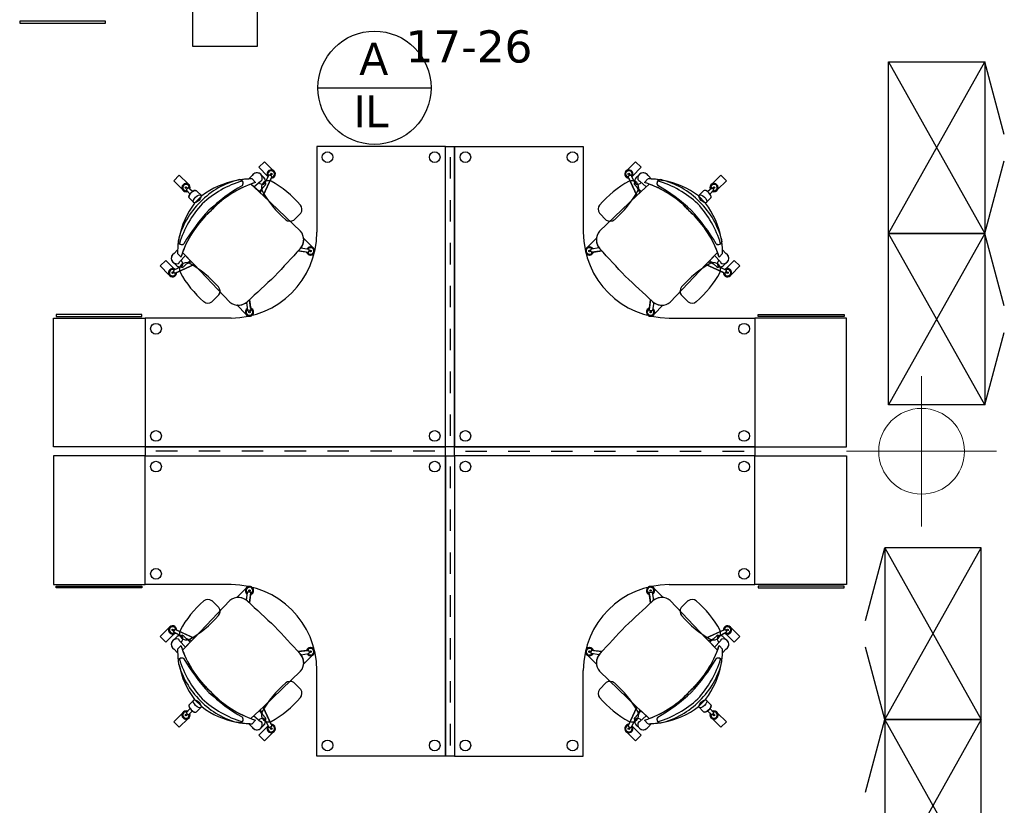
# Model space of a CAD drawing. Header units: metres. Extents: x -1 to 438, y -6 to 39.
# Tile 7 of 22: x 406.53 to 411.12, y 16.15 to 19.81. Entities that reach past the tile are written whole.
import ezdxf

# ---------------------------------------------------------------- set-up
doc = ezdxf.new("R2010")
doc.units = ezdxf.units.M
doc.linetypes.add('CONTINUA', pattern=[0])
for name, color, linetype, lineweight in [('INS P5  TELECOMUNICACIONS ACTUAL', 7, 'CONTINUA', 25), ('P5 MOBLES ACTUAL', 7, 'CONTINUA', 25), ('P5 MURS ACTUAL', 7, 'CONTINUA', 25)]:
    doc.layers.add(name, color=color, linetype=linetype, lineweight=lineweight)
doc.styles.add('Century Gothic', font='txt')
doc.styles.add('VERDANA', font='verdana.ttf')

msp = doc.modelspace()

# ---------------------------------------------------------------- linework, layer by layer
at = {"layer": 'INS P5  TELECOMUNICACIONS ACTUAL', "color": 180, "transparency": 33554687}
msp.add_lwpolyline([(407.3346, 19.9712), (407.6345, 19.9712), (407.6345, 19.6865), (407.3346, 19.6865), (407.3346, 19.9712)], close=True, dxfattribs=at)
at = {"layer": 'P5 MOBLES ACTUAL', "transparency": 33554687}
for p, q in [((410.5788, 18.8156), (411.0288, 19.6156)), ((410.5788, 19.6156), (411.0288, 18.8156)), ((411.0288, 18.0156), (410.5788, 18.8156)), ((411.0288, 18.8156), (410.5788, 18.0156)), ((410.5621, 17.3486), (411.0121, 16.5486)), ((410.5621, 16.5486), (411.0121, 17.3486)), ((411.0121, 16.5486), (410.5621, 15.7486)), ((411.0121, 15.7486), (410.5621, 16.5486))]:
    msp.add_line(p, q, dxfattribs=at)
at = {"layer": 'P5 MOBLES ACTUAL', "color": 180, "transparency": 33554687}
for p, q in [((411.1194, 19.2775), (411.0288, 19.6156)), ((408.5342, 19.171), (408.5342, 19.071)), ((411.0288, 18.8156), (411.1194, 19.1537)), ((407.3121, 19.0461), (407.2715, 19.0867)), ((407.557, 19.0657), (407.5389, 19.0627)), ((407.557, 19.0657), (407.5389, 19.0627)), ((407.5939, 19.0693), (407.6108, 19.0854)), ((407.5939, 19.0693), (407.6108, 19.0854)), ((407.6109, 19.0697), (407.6274, 19.0533)), ((407.6274, 19.0533), (407.6109, 19.0697)), ((407.6274, 19.0533), (407.6109, 19.0697)), ((407.6198, 19.0326), (407.6498, 19.0597)), ((407.6656, 19.0761), (407.6512, 19.091)), ((407.6512, 19.091), (407.6656, 19.0761)), ((407.6626, 18.9921), (407.7026, 19.0801)), ((407.6726, 19.053), (407.6892, 19.0865)), ((407.6726, 19.053), (407.6859, 19.0798)), ((407.7013, 19.0834), (407.6926, 19.0876)), ((409.4059, 18.9921), (409.3658, 19.0801)), ((409.3671, 19.0834), (409.3759, 19.0876)), ((409.3958, 19.053), (409.3793, 19.0865)), ((409.3958, 19.053), (409.3826, 19.0798)), ((409.4029, 19.0761), (409.4173, 19.091)), ((409.4173, 19.091), (409.4029, 19.0761)), ((409.4486, 19.0326), (409.4187, 19.0597)), ((409.4575, 19.0697), (409.4411, 19.0533)), ((409.4411, 19.0533), (409.4575, 19.0697)), ((409.4411, 19.0533), (409.4575, 19.0697)), ((409.4745, 19.0693), (409.4576, 19.0854)), ((409.4745, 19.0693), (409.4576, 19.0854)), ((409.5114, 19.0657), (409.5295, 19.0627)), ((409.5114, 19.0657), (409.5295, 19.0627)), ((409.7563, 19.0461), (409.7969, 19.0867)), ((407.3218, 18.9993), (407.3048, 19.0167)), ((407.3118, 19.0272), (407.305, 19.0203)), ((407.3329, 19.0104), (407.3154, 19.0273)), ((407.3515, 19.0146), (407.376, 18.9901)), ((407.6057, 19.0458), (407.6626, 18.9921)), ((407.6626, 18.9921), (407.6057, 19.0458)), ((409.4627, 19.0458), (409.4059, 18.9921)), ((409.4059, 18.9921), (409.4627, 19.0458)), ((409.7169, 19.0146), (409.6925, 18.9901)), ((409.7356, 19.0104), (409.7531, 19.0273)), ((409.7467, 18.9993), (409.7636, 19.0167)), ((409.7566, 19.0272), (409.7635, 19.0203)), ((407.3181, 18.9812), (407.3426, 18.9567)), ((407.376, 18.9901), (407.3426, 18.9567)), ((407.376, 18.9901), (407.3426, 18.9567)), ((407.6626, 18.9921), (407.8374, 18.8255)), ((407.8374, 18.8255), (407.6626, 18.9921)), ((408.5342, 18.971), (408.5342, 18.871)), ((409.4059, 18.9921), (409.2311, 18.8255)), ((409.2311, 18.8255), (409.4059, 18.9921)), ((409.6925, 18.9901), (409.7259, 18.9567)), ((409.6925, 18.9901), (409.7259, 18.9567)), ((409.7504, 18.9812), (409.7259, 18.9567)), ((407.8053, 18.8781), (407.8378, 18.9105)), ((409.2631, 18.8781), (409.2306, 18.9105)), ((407.27, 18.7938), (407.267, 18.7756)), ((407.27, 18.7938), (407.267, 18.7756)), ((409.7984, 18.7938), (409.8015, 18.7756)), ((409.7984, 18.7938), (409.8015, 18.7756)), ((411.1194, 18.4775), (411.0288, 18.8156)), ((407.2634, 18.7388), (407.2472, 18.7219)), ((407.2634, 18.7388), (407.2472, 18.7219)), ((407.8392, 18.7483), (407.8748, 18.7427)), ((407.8441, 18.7475), (407.8409, 18.7507)), ((407.8755, 18.7301), (407.8768, 18.7397)), ((407.8834, 18.7305), (407.8843, 18.7371)), ((408.5342, 18.771), (408.5342, 18.671)), ((409.1851, 18.7305), (409.1841, 18.7371)), ((409.193, 18.7301), (409.1916, 18.7397)), ((409.2292, 18.7483), (409.1937, 18.7427)), ((409.2244, 18.7475), (409.2275, 18.7507)), ((409.805, 18.7388), (409.8212, 18.7219)), ((409.805, 18.7388), (409.8212, 18.7219)), ((407.2629, 18.7218), (407.2794, 18.7053)), ((407.2794, 18.7053), (407.2629, 18.7218)), ((407.2629, 18.7218), (407.2794, 18.7053)), ((407.3001, 18.7129), (407.2729, 18.6829)), ((407.2869, 18.7269), (407.3406, 18.6701)), ((407.8261, 18.7337), (407.8727, 18.7279)), ((407.8653, 18.7288), (407.8261, 18.7337)), ((407.867, 18.7246), (407.8624, 18.7292)), ((409.2423, 18.7337), (409.1958, 18.7279)), ((409.2015, 18.7246), (409.206, 18.7292)), ((409.2032, 18.7288), (409.2423, 18.7337)), ((409.7816, 18.7269), (409.7279, 18.6701)), ((409.7683, 18.7129), (409.7955, 18.6829)), ((409.8055, 18.7218), (409.7891, 18.7053)), ((409.7891, 18.7053), (409.8055, 18.7218)), ((409.8055, 18.7218), (409.7891, 18.7053)), ((407.2494, 18.6493), (407.2088, 18.6898)), ((407.2566, 18.6671), (407.2417, 18.6815)), ((407.2417, 18.6815), (407.2566, 18.6671)), ((407.2797, 18.6601), (407.2462, 18.6435)), ((407.3406, 18.6701), (407.2526, 18.63)), ((407.2797, 18.6601), (407.2529, 18.6468)), ((407.3406, 18.6701), (407.5071, 18.4953)), ((409.7279, 18.6701), (409.5613, 18.4953)), ((409.7279, 18.6701), (409.8158, 18.63)), ((409.7888, 18.6601), (409.8222, 18.6435)), ((409.7888, 18.6601), (409.8155, 18.6468)), ((409.8119, 18.6671), (409.8268, 18.6815)), ((409.8268, 18.6815), (409.8119, 18.6671)), ((409.8191, 18.6493), (409.8596, 18.6898)), ((407.2493, 18.6314), (407.2451, 18.6401)), ((409.8192, 18.6314), (409.8233, 18.6401)), ((408.5342, 18.571), (408.5342, 18.471)), ((407.4232, 18.496), (407.4557, 18.5284)), ((409.6452, 18.496), (409.6128, 18.5284)), ((407.5852, 18.4886), (407.582, 18.4918)), ((407.5844, 18.4935), (407.59, 18.4579)), ((407.5989, 18.5065), (407.6048, 18.46)), ((407.6039, 18.4674), (407.5989, 18.5065)), ((407.6081, 18.4657), (407.6035, 18.4703)), ((409.4604, 18.4657), (409.4649, 18.4703)), ((409.4695, 18.5065), (409.4637, 18.46)), ((409.4646, 18.4674), (409.4695, 18.5065)), ((409.4841, 18.4935), (409.4784, 18.4579)), ((409.4833, 18.4886), (409.4864, 18.4918)), ((407.6025, 18.4572), (407.593, 18.4559)), ((407.6022, 18.4493), (407.5956, 18.4484)), ((409.4659, 18.4572), (409.4755, 18.4559)), ((409.4663, 18.4493), (409.4729, 18.4484)), ((408.5342, 18.371), (408.5342, 18.271)), ((411.0288, 18.0156), (411.1194, 18.3537)), ((408.5342, 18.171), (408.5342, 18.071)), ((408.5342, 17.971), (408.5342, 17.871)), ((407.2627, 17.7995), (407.1627, 17.7995)), ((407.4627, 17.7995), (407.3627, 17.7995)), ((407.6627, 17.7995), (407.5627, 17.7995)), ((407.8627, 17.7995), (407.7627, 17.7995)), ((408.0627, 17.7995), (407.9627, 17.7995)), ((408.2627, 17.7995), (408.1627, 17.7995)), ((408.4627, 17.7995), (408.3627, 17.7995)), ((408.6057, 17.7995), (408.7057, 17.7995)), ((408.8057, 17.7995), (408.9057, 17.7995)), ((409.0057, 17.7995), (409.1057, 17.7995)), ((409.2057, 17.7995), (409.3057, 17.7995)), ((409.4057, 17.7995), (409.5057, 17.7995)), ((409.6057, 17.7995), (409.7057, 17.7995)), ((409.8057, 17.7995), (409.9057, 17.7995)), ((408.5342, 17.728), (408.5342, 17.628)), ((408.5342, 17.528), (408.5342, 17.428)), ((408.5342, 17.328), (408.5342, 17.228)), ((410.4715, 17.0105), (410.5621, 17.3486)), ((407.5844, 17.1055), (407.59, 17.141)), ((407.6025, 17.1417), (407.593, 17.1431)), ((407.6022, 17.1496), (407.5956, 17.1505)), ((407.5989, 17.0924), (407.6048, 17.1389)), ((407.6039, 17.1315), (407.5989, 17.0924)), ((407.6081, 17.1332), (407.6035, 17.1286)), ((409.4604, 17.1332), (409.4649, 17.1286)), ((409.4695, 17.0924), (409.4637, 17.1389)), ((409.4646, 17.1315), (409.4695, 17.0924)), ((409.4659, 17.1417), (409.4755, 17.1431)), ((409.4663, 17.1496), (409.4729, 17.1505)), ((409.4841, 17.1055), (409.4784, 17.141)), ((407.3406, 16.9288), (407.5071, 17.1036)), ((407.4232, 17.103), (407.4557, 17.0705)), ((407.5852, 17.1103), (407.582, 17.1072)), ((408.5342, 17.128), (408.5342, 17.028)), ((409.4833, 17.1103), (409.4864, 17.1072)), ((409.7279, 16.9288), (409.5613, 17.1036)), ((409.6452, 17.103), (409.6128, 17.0705)), ((407.2494, 16.9496), (407.2088, 16.9091)), ((407.2493, 16.9676), (407.2451, 16.9588)), ((407.2797, 16.9388), (407.2462, 16.9554)), ((407.3406, 16.9288), (407.2526, 16.9689)), ((407.2797, 16.9388), (407.2529, 16.9521)), ((409.7279, 16.9288), (409.8158, 16.9689)), ((409.7888, 16.9388), (409.8222, 16.9554)), ((409.7888, 16.9388), (409.8155, 16.9521)), ((409.8191, 16.9496), (409.8596, 16.9091)), ((409.8192, 16.9676), (409.8233, 16.9588)), ((407.2566, 16.9318), (407.2417, 16.9174)), ((407.2417, 16.9174), (407.2566, 16.9318)), ((407.3001, 16.886), (407.2729, 16.916)), ((407.2869, 16.872), (407.3406, 16.9288)), ((408.5342, 16.928), (408.5342, 16.828)), ((409.7816, 16.872), (409.7279, 16.9288)), ((409.7683, 16.886), (409.7955, 16.916)), ((409.8119, 16.9318), (409.8268, 16.9174)), ((409.8268, 16.9174), (409.8119, 16.9318)), ((407.2634, 16.8601), (407.2472, 16.877)), ((407.2634, 16.8601), (407.2472, 16.877)), ((407.2629, 16.8772), (407.2794, 16.8936)), ((407.2794, 16.8936), (407.2629, 16.8772)), ((407.2629, 16.8772), (407.2794, 16.8936)), ((407.8261, 16.8652), (407.8727, 16.871)), ((407.8653, 16.8701), (407.8261, 16.8652)), ((407.8392, 16.8506), (407.8748, 16.8563)), ((407.867, 16.8743), (407.8624, 16.8697)), ((407.8755, 16.8688), (407.8768, 16.8592)), ((407.8834, 16.8684), (407.8843, 16.8618)), ((409.1851, 16.8684), (409.1841, 16.8618)), ((409.193, 16.8688), (409.1916, 16.8592)), ((409.2292, 16.8506), (409.1937, 16.8563)), ((409.2423, 16.8652), (409.1958, 16.871)), ((409.2015, 16.8743), (409.206, 16.8697)), ((409.2032, 16.8701), (409.2423, 16.8652)), ((409.8055, 16.8772), (409.7891, 16.8936)), ((409.7891, 16.8936), (409.8055, 16.8772)), ((409.8055, 16.8772), (409.7891, 16.8936)), ((409.805, 16.8601), (409.8212, 16.877)), ((409.805, 16.8601), (409.8212, 16.877)), ((410.5621, 16.5486), (410.4715, 16.8867)), ((407.27, 16.8052), (407.267, 16.8233)), ((407.27, 16.8052), (407.267, 16.8233)), ((407.8441, 16.8514), (407.8409, 16.8483)), ((409.2244, 16.8514), (409.2275, 16.8483)), ((409.7984, 16.8052), (409.8015, 16.8233)), ((409.7984, 16.8052), (409.8015, 16.8233)), ((407.6626, 16.6068), (407.8374, 16.7734)), ((407.8374, 16.7734), (407.6626, 16.6068)), ((409.4059, 16.6068), (409.2311, 16.7734)), ((409.2311, 16.7734), (409.4059, 16.6068)), ((407.8053, 16.7208), (407.8378, 16.6884)), ((408.5342, 16.728), (408.5342, 16.628)), ((409.2631, 16.7208), (409.2306, 16.6884)), ((407.3181, 16.6178), (407.3426, 16.6422)), ((407.376, 16.6088), (407.3426, 16.6422)), ((407.376, 16.6088), (407.3426, 16.6422)), ((409.6925, 16.6088), (409.7259, 16.6422)), ((409.6925, 16.6088), (409.7259, 16.6422)), ((409.7504, 16.6178), (409.7259, 16.6422)), ((407.3218, 16.5997), (407.3048, 16.5822)), ((407.3118, 16.5718), (407.305, 16.5786)), ((407.3329, 16.5886), (407.3154, 16.5716)), ((407.3515, 16.5843), (407.376, 16.6088)), ((407.6057, 16.5531), (407.6626, 16.6068)), ((407.6626, 16.6068), (407.6057, 16.5531)), ((407.6626, 16.6068), (407.7026, 16.5188)), ((409.4059, 16.6068), (409.3658, 16.5188)), ((409.4627, 16.5531), (409.4059, 16.6068)), ((409.4059, 16.6068), (409.4627, 16.5531)), ((409.7169, 16.5843), (409.6925, 16.6088)), ((409.7356, 16.5886), (409.7531, 16.5716)), ((409.7467, 16.5997), (409.7636, 16.5822)), ((409.7566, 16.5718), (409.7635, 16.5786)), ((407.3121, 16.5528), (407.2715, 16.5123)), ((407.557, 16.5332), (407.5389, 16.5363)), ((407.557, 16.5332), (407.5389, 16.5363)), ((407.6109, 16.5292), (407.6274, 16.5456)), ((407.6274, 16.5456), (407.6109, 16.5292)), ((407.6274, 16.5456), (407.6109, 16.5292)), ((407.6198, 16.5664), (407.6498, 16.5392)), ((407.6726, 16.5459), (407.6892, 16.5124)), ((407.6726, 16.5459), (407.6859, 16.5191)), ((409.3958, 16.5459), (409.3793, 16.5124)), ((409.3958, 16.5459), (409.3826, 16.5191)), ((409.4486, 16.5664), (409.4187, 16.5392)), ((409.4575, 16.5292), (409.4411, 16.5456)), ((409.4411, 16.5456), (409.4575, 16.5292)), ((409.4411, 16.5456), (409.4575, 16.5292)), ((409.5114, 16.5332), (409.5295, 16.5363)), ((409.5114, 16.5332), (409.5295, 16.5363)), ((409.7563, 16.5528), (409.7969, 16.5123)), ((410.4715, 16.2105), (410.5621, 16.5486)), ((407.5939, 16.5297), (407.6108, 16.5135)), ((407.5939, 16.5297), (407.6108, 16.5135)), ((407.6656, 16.5228), (407.6512, 16.5079)), ((407.6512, 16.5079), (407.6656, 16.5228)), ((407.7013, 16.5155), (407.6926, 16.5114)), ((408.5342, 16.528), (408.5342, 16.428)), ((409.3671, 16.5155), (409.3759, 16.5114)), ((409.4029, 16.5228), (409.4173, 16.5079)), ((409.4173, 16.5079), (409.4029, 16.5228)), ((409.4745, 16.5297), (409.4576, 16.5135)), ((409.4745, 16.5297), (409.4576, 16.5135))]:
    msp.add_line(p, q, dxfattribs=at)
for points in [[(406.9273, 19.8054), (406.527, 19.8054), (406.527, 19.7965), (406.9273, 19.7965), (406.9273, 19.8054)], [(410.5788, 18.8156), (410.5788, 19.6156), (411.0288, 19.6156), (411.0288, 18.8156), (410.5788, 18.8156)], [(408.5557, 19.221), (408.5557, 17.821), (408.5127, 17.821), (408.5127, 19.221), (408.5557, 19.221)], [(407.3426, 18.9567), (407.3181, 18.9812), (407.3165, 18.9859), (407.3182, 18.9925), (407.3219, 18.999), (407.3268, 19.005), (407.3331, 19.0104), (407.3415, 19.0154), (407.3471, 19.0162), (407.3515, 19.0146), (407.376, 18.9901), (407.3426, 18.9567)], [(409.7259, 18.9567), (409.7504, 18.9812), (409.7519, 18.9859), (409.7502, 18.9925), (409.7466, 18.999), (409.7417, 19.005), (409.7354, 19.0104), (409.7269, 19.0154), (409.7213, 19.0162), (409.7169, 19.0146), (409.6925, 18.9901), (409.7259, 18.9567)], [(410.5788, 18.0156), (410.5788, 18.8156), (411.0288, 18.8156), (411.0288, 18.0156), (410.5788, 18.0156)], [(406.6847, 18.421), (407.1127, 18.421), (407.1127, 17.821), (406.6847, 17.821), (406.6847, 18.421)], [(406.6967, 18.4279), (407.097, 18.4279), (407.097, 18.4368), (406.6967, 18.4368), (406.6967, 18.4279)], [(410.3837, 18.421), (409.9557, 18.421), (409.9557, 17.821), (410.3837, 17.821), (410.3837, 18.421)], [(410.3717, 18.4279), (409.9714, 18.4279), (409.9714, 18.4368), (410.3717, 18.4368), (410.3717, 18.4279)], [(408.5127, 17.821), (407.1127, 17.821), (407.1127, 17.778), (408.5127, 17.778), (408.5127, 17.821)], [(408.5557, 17.821), (409.9557, 17.821), (409.9557, 17.778), (408.5557, 17.778), (408.5557, 17.821)], [(406.6847, 17.178), (407.1127, 17.178), (407.1127, 17.778), (406.6847, 17.778), (406.6847, 17.178)], [(408.5557, 17.778), (408.5557, 16.378), (408.5127, 16.378), (408.5127, 17.778), (408.5557, 17.778)], [(410.3837, 17.178), (409.9557, 17.178), (409.9557, 17.778), (410.3837, 17.778), (410.3837, 17.178)], [(411.0121, 16.5486), (411.0121, 17.3486), (410.5621, 17.3486), (410.5621, 16.5486), (411.0121, 16.5486)], [(406.6967, 17.1711), (407.097, 17.1711), (407.097, 17.1622), (406.6967, 17.1622), (406.6967, 17.1711)], [(410.3717, 17.1711), (409.9714, 17.1711), (409.9714, 17.1622), (410.3717, 17.1622), (410.3717, 17.1711)], [(407.3426, 16.6422), (407.3181, 16.6178), (407.3165, 16.613), (407.3182, 16.6064), (407.3219, 16.5999), (407.3268, 16.594), (407.3331, 16.5885), (407.3415, 16.5835), (407.3471, 16.5827), (407.3515, 16.5843), (407.376, 16.6088), (407.3426, 16.6422)], [(409.7259, 16.6422), (409.7504, 16.6178), (409.7519, 16.613), (409.7502, 16.6064), (409.7466, 16.5999), (409.7417, 16.594), (409.7354, 16.5885), (409.7269, 16.5835), (409.7213, 16.5827), (409.7169, 16.5843), (409.6925, 16.6088), (409.7259, 16.6422)], [(411.0121, 15.7486), (411.0121, 16.5486), (410.5621, 16.5486), (410.5621, 15.7486), (411.0121, 15.7486)]]:
    msp.add_lwpolyline(points, close=True, dxfattribs=at)
for points in [[(407.5128, 18.421), (407.5127, 18.421), (407.1127, 18.421), (407.1127, 17.821), (408.5127, 17.821), (408.5127, 19.221), (407.9127, 19.221), (407.9127, 18.821), (407.9128, 18.821)], [(409.5557, 18.421), (409.5557, 18.421), (409.9557, 18.421), (409.9557, 17.821), (408.5557, 17.821), (408.5557, 19.221), (409.1557, 19.221), (409.1557, 18.821), (409.1557, 18.821)], [(407.6834, 19.0833), (407.6428, 19.1239), (407.6689, 19.1499), (407.7095, 19.1094)], [(407.6834, 19.0833), (407.6428, 19.1239), (407.6689, 19.1499), (407.7095, 19.1094)], [(409.3851, 19.0833), (409.4256, 19.1239), (409.3995, 19.1499), (409.359, 19.1094)], [(409.3851, 19.0833), (409.4256, 19.1239), (409.3995, 19.1499), (409.359, 19.1094)], [(407.2715, 19.0867), (407.2455, 19.0606), (407.286, 19.02)], [(407.6995, 19.0733), (407.6626, 18.9921), (407.6489, 19.0051), (407.6607, 19.0289), (407.6731, 19.042)], [(409.3689, 19.0733), (409.4059, 18.9921), (409.4196, 19.0051), (409.4078, 19.0289), (409.3954, 19.042)], [(409.7969, 19.0867), (409.823, 19.0606), (409.7824, 19.02)], [(407.31, 19.0114), (407.3218, 18.9993), (407.3271, 19.0055), (407.3329, 19.0104), (407.3208, 19.0221)], [(407.6731, 19.042), (407.6432, 19.0105), (407.6057, 19.0458)], [(409.3954, 19.042), (409.4252, 19.0105), (409.4627, 19.0458)], [(409.7584, 19.0114), (409.7467, 18.9993), (409.7414, 19.0055), (409.7356, 19.0104), (409.7477, 19.0221)], [(407.8516, 18.7903), (407.8525, 18.7913), (407.893, 18.7507)], [(407.8516, 18.7903), (407.8525, 18.7913), (407.893, 18.7507)], [(409.2169, 18.7903), (409.216, 18.7913), (409.1754, 18.7507)], [(409.2169, 18.7903), (409.216, 18.7913), (409.1754, 18.7507)], [(407.8392, 18.7483), (407.8441, 18.7475), (407.8409, 18.7507)], [(409.2292, 18.7483), (409.2244, 18.7475), (409.2275, 18.7507)], [(407.2869, 18.7269), (407.3406, 18.6701), (407.5071, 18.4953)], [(407.2907, 18.6596), (407.3222, 18.6895), (407.2869, 18.7269)], [(409.7816, 18.7269), (409.7279, 18.6701), (409.5613, 18.4953)], [(409.7778, 18.6596), (409.7462, 18.6895), (409.7816, 18.7269)], [(407.2494, 18.6493), (407.2088, 18.6898), (407.1828, 18.6638), (407.2233, 18.6232)], [(407.2088, 18.6898), (407.1828, 18.6638), (407.2233, 18.6232)], [(407.2494, 18.6493), (407.2088, 18.6898), (407.1828, 18.6638), (407.2233, 18.6232)], [(407.2594, 18.6331), (407.3406, 18.6701), (407.3276, 18.6838), (407.3038, 18.672), (407.2907, 18.6596)], [(409.809, 18.6331), (409.7279, 18.6701), (409.7408, 18.6838), (409.7647, 18.672), (409.7778, 18.6596)], [(409.8191, 18.6493), (409.8596, 18.6898), (409.8857, 18.6638), (409.8451, 18.6232)], [(409.8191, 18.6493), (409.8596, 18.6898), (409.8857, 18.6638), (409.8451, 18.6232)], [(409.8596, 18.6898), (409.8857, 18.6638), (409.8451, 18.6232)], [(407.5423, 18.4811), (407.5414, 18.4802), (407.582, 18.4396)], [(407.5423, 18.4811), (407.5414, 18.4802), (407.582, 18.4396)], [(407.5844, 18.4935), (407.5852, 18.4886), (407.582, 18.4918)], [(409.4841, 18.4935), (409.4833, 18.4886), (409.4864, 18.4918)], [(409.5261, 18.4811), (409.527, 18.4802), (409.4865, 18.4396)], [(409.5261, 18.4811), (409.527, 18.4802), (409.4865, 18.4396)], [(407.5128, 17.1779), (407.5127, 17.178), (407.1127, 17.178), (407.1127, 17.778), (408.5127, 17.778), (408.5127, 16.378), (407.9127, 16.378), (407.9127, 16.778), (407.9128, 16.7779)], [(409.5557, 17.1779), (409.5557, 17.178), (409.9557, 17.178), (409.9557, 17.778), (408.5557, 17.778), (408.5557, 16.378), (409.1557, 16.378), (409.1557, 16.778), (409.1557, 16.7779)], [(407.5423, 17.1178), (407.5414, 17.1187), (407.582, 17.1593)], [(407.5423, 17.1178), (407.5414, 17.1187), (407.582, 17.1593)], [(409.5261, 17.1178), (409.527, 17.1187), (409.4865, 17.1593)], [(409.5261, 17.1178), (409.527, 17.1187), (409.4865, 17.1593)], [(407.2869, 16.872), (407.3406, 16.9288), (407.5071, 17.1036)], [(407.5844, 17.1055), (407.5852, 17.1103), (407.582, 17.1072)], [(409.4841, 17.1055), (409.4833, 17.1103), (409.4864, 17.1072)], [(409.7816, 16.872), (409.7279, 16.9288), (409.5613, 17.1036)], [(407.2494, 16.9496), (407.2088, 16.9091), (407.1828, 16.9352), (407.2233, 16.9757)], [(407.2088, 16.9091), (407.1828, 16.9352), (407.2233, 16.9757)], [(407.2494, 16.9496), (407.2088, 16.9091), (407.1828, 16.9352), (407.2233, 16.9757)], [(407.2594, 16.9658), (407.3406, 16.9288), (407.3276, 16.9151), (407.3038, 16.9269), (407.2907, 16.9393)], [(409.809, 16.9658), (409.7279, 16.9288), (409.7408, 16.9151), (409.7647, 16.9269), (409.7778, 16.9393)], [(409.8191, 16.9496), (409.8596, 16.9091), (409.8857, 16.9352), (409.8451, 16.9757)], [(409.8191, 16.9496), (409.8596, 16.9091), (409.8857, 16.9352), (409.8451, 16.9757)], [(409.8596, 16.9091), (409.8857, 16.9352), (409.8451, 16.9757)], [(407.2907, 16.9393), (407.3222, 16.9094), (407.2869, 16.872)], [(409.7778, 16.9393), (409.7462, 16.9094), (409.7816, 16.872)], [(407.8392, 16.8506), (407.8441, 16.8514), (407.8409, 16.8483)], [(407.8516, 16.8086), (407.8525, 16.8076), (407.893, 16.8482)], [(407.8516, 16.8086), (407.8525, 16.8076), (407.893, 16.8482)], [(409.2169, 16.8086), (409.216, 16.8076), (409.1754, 16.8482)], [(409.2169, 16.8086), (409.216, 16.8076), (409.1754, 16.8482)], [(409.2292, 16.8506), (409.2244, 16.8514), (409.2275, 16.8483)], [(407.2715, 16.5123), (407.2455, 16.5383), (407.286, 16.5789)], [(407.31, 16.5876), (407.3218, 16.5997), (407.3271, 16.5934), (407.3329, 16.5886), (407.3208, 16.5768)], [(407.6731, 16.5569), (407.6432, 16.5885), (407.6057, 16.5531)], [(407.6995, 16.5256), (407.6626, 16.6068), (407.6489, 16.5938), (407.6607, 16.57), (407.6731, 16.5569)], [(409.3689, 16.5256), (409.4059, 16.6068), (409.4196, 16.5938), (409.4078, 16.57), (409.3954, 16.5569)], [(409.3954, 16.5569), (409.4252, 16.5885), (409.4627, 16.5531)], [(409.7584, 16.5876), (409.7467, 16.5997), (409.7414, 16.5934), (409.7356, 16.5886), (409.7477, 16.5768)], [(409.7969, 16.5123), (409.823, 16.5383), (409.7824, 16.5789)], [(407.6834, 16.5156), (407.6428, 16.4751), (407.6689, 16.449), (407.7095, 16.4895)], [(407.6834, 16.5156), (407.6428, 16.4751), (407.6689, 16.449), (407.7095, 16.4895)], [(409.3851, 16.5156), (409.4256, 16.4751), (409.3995, 16.449), (409.359, 16.4895)], [(409.3851, 16.5156), (409.4256, 16.4751), (409.3995, 16.449), (409.359, 16.4895)]]:
    msp.add_lwpolyline(points, dxfattribs=at)
for centre, radius in [((407.9627, 19.171), 0.025), ((408.4627, 19.171), 0.025), ((408.6057, 19.171), 0.025), ((409.1057, 19.171), 0.025), ((407.7003, 19.0925), 0.00353), ((409.3682, 19.0925), 0.00353), ((407.3029, 19.0292), 0.00353), ((409.7655, 19.0292), 0.00353), ((407.8838, 18.7338), 0.00353), ((409.1846, 18.7338), 0.00353), ((407.2402, 18.6324), 0.00353), ((409.8283, 18.6324), 0.00353), ((407.5989, 18.4488), 0.00353), ((409.4696, 18.4488), 0.00353), ((407.1627, 18.371), 0.025), ((409.9057, 18.371), 0.025), ((407.1627, 17.871), 0.025), ((408.4627, 17.871), 0.025), ((408.6057, 17.871), 0.025), ((409.9057, 17.871), 0.025), ((407.1627, 17.728), 0.025), ((408.4627, 17.728), 0.025), ((408.6057, 17.728), 0.025), ((409.9057, 17.728), 0.025), ((407.1627, 17.228), 0.025), ((409.9057, 17.228), 0.025), ((407.5989, 17.1501), 0.00353), ((409.4696, 17.1501), 0.00353), ((407.2402, 16.9665), 0.00353), ((409.8283, 16.9665), 0.00353), ((407.8838, 16.8651), 0.00353), ((409.1846, 16.8651), 0.00353), ((407.3029, 16.5697), 0.00353), ((409.7655, 16.5697), 0.00353), ((407.7003, 16.5064), 0.00353), ((409.3682, 16.5064), 0.00353), ((407.9627, 16.428), 0.025), ((408.4627, 16.428), 0.025), ((408.6057, 16.428), 0.025), ((409.1057, 16.428), 0.025)]:
    msp.add_circle(centre, radius, dxfattribs=at)
for centre, radius, start, end in [((407.7003, 19.0925), 0.0192, 267.8018, 221.3919), ((407.7003, 19.0925), 0.0153, 273.9691, 215.2245), ((407.7003, 19.0925), 0.0192, 267.8018, 61.4264), ((409.3682, 19.0925), 0.0192, 318.6081, 272.1982), ((409.3682, 19.0925), 0.0192, 118.5736, 272.1982), ((409.3682, 19.0925), 0.0153, 324.7755, 266.0309), ((407.6411, 18.6988), 0.3784, 103.6919, 135.7691), ((407.6133, 18.6763), 0.3935, 100.8937, 127.0927), ((407.6133, 18.6763), 0.3935, 100.8937, 127.0927), ((407.7054, 18.5988), 0.4826, 106.9158, 132.6097), ((407.7054, 18.5988), 0.4826, 106.9158, 132.6097), ((407.5522, 19.0496), 0.0169, 323.2999, 92.1685), ((407.6133, 18.6763), 0.3935, 90.3431, 98.2183), ((407.6133, 18.6763), 0.3935, 92.8228, 98.2183), ((407.5522, 19.0496), 0.0169, 323.2999, 40.6764), ((407.6133, 18.6763), 0.3935, 90.3431, 92.8228), ((407.6133, 18.6763), 0.3935, 90.3431, 92.8228), ((407.6331, 19.073), 0.0256, 342.8342, 150.7387), ((407.6331, 19.073), 0.0256, 45, 150.7387), ((407.6479, 19.0705), 0.0109, 280.1365, 332.2126), ((407.6865, 19.0294), 0.0323, 66.5875, 203.4125), ((407.6507, 19.0588), 0.0229, 348.4471, 49.2909), ((407.6486, 19.0584), 0.0245, 347.4133, 46.1118), ((407.7003, 19.0925), 0.0192, 208.5736, 221.3919), ((407.6913, 19.0857), 0.00224, 54.4779, 160.5867), ((407.4535, 18.6154), 0.5072, 40.9759, 61.0077), ((407.7007, 19.0812), 0.00224, 328.607, 74.7158), ((409.6149, 18.6154), 0.5072, 118.9923, 139.0241), ((409.3677, 19.0812), 0.00224, 105.2842, 211.393), ((409.3819, 19.0294), 0.0323, 336.5875, 113.4125), ((409.3772, 19.0857), 0.00224, 19.4133, 125.5221), ((409.3682, 19.0925), 0.0192, 318.6081, 331.4264), ((409.4178, 19.0588), 0.0229, 130.7091, 191.5529), ((409.4199, 19.0584), 0.0245, 133.8882, 192.5867), ((409.4353, 19.073), 0.0256, 29.2613, 197.1658), ((409.4206, 19.0705), 0.0109, 207.7874, 259.8635), ((409.4353, 19.073), 0.0256, 29.2613, 135), ((409.4552, 18.6763), 0.3935, 81.7817, 89.6569), ((409.4552, 18.6763), 0.3935, 87.1772, 89.6569), ((409.4552, 18.6763), 0.3935, 87.1772, 89.6569), ((409.4552, 18.6763), 0.3935, 81.7817, 87.1772), ((409.5163, 19.0496), 0.0169, 87.8315, 216.7001), ((409.5163, 19.0496), 0.0169, 139.3236, 216.7001), ((409.3631, 18.5988), 0.4826, 47.3903, 73.0842), ((409.3631, 18.5988), 0.4826, 47.3903, 73.0842), ((409.4273, 18.6988), 0.3784, 44.2309, 76.3081), ((409.4552, 18.6763), 0.3935, 52.9073, 79.1063), ((409.4552, 18.6763), 0.3935, 52.9073, 79.1063), ((407.3029, 19.0292), 0.0192, 338.2049, 291.7951), ((407.3029, 19.0292), 0.0192, 208.5736, 291.7597), ((407.3029, 19.0292), 0.0153, 344.3723, 285.6277), ((407.3063, 19.0185), 0.00224, 124.881, 230.9899), ((407.3137, 19.0259), 0.00224, 39.0101, 145.119), ((407.3029, 19.0292), 0.0192, 338.2049, 61.4264), ((407.9978, 18.2921), 0.8633, 120.0361, 132.9938), ((407.9978, 18.2921), 0.8633, 120.0361, 132.9938), ((407.7762, 18.5864), 0.4901, 107.6852, 137.4767), ((407.7762, 18.5864), 0.4901, 110.36, 137.4767), ((407.7762, 18.5864), 0.4901, 110.36, 137.4767), ((407.7762, 18.5864), 0.4901, 107.6852, 110.36), ((407.7762, 18.5864), 0.4901, 107.6852, 110.36), ((407.6601, 19.069), 0.024, 222.3231, 279.9389), ((408.1005, 19.2624), 0.5072, 208.9923, 229.0241), ((407.6606, 19.0577), 0.0129, 286.3197, 338.661), ((407.6679, 19.0473), 0.00743, 314.456, 51.2688), ((407.6679, 19.0473), 0.00743, 314.456, 51.2688), ((407.6679, 19.0473), 0.00743, 314.456, 50.4405), ((408.968, 19.2624), 0.5072, 310.9759, 331.0077), ((409.4006, 19.0473), 0.00743, 128.7312, 225.544), ((409.4006, 19.0473), 0.00743, 128.7312, 225.544), ((409.4006, 19.0473), 0.00743, 129.5595, 225.544), ((409.4079, 19.0577), 0.0129, 201.339, 253.6803), ((409.4084, 19.069), 0.024, 260.0611, 317.6769), ((409.2922, 18.5864), 0.4901, 42.5233, 72.3148), ((409.2922, 18.5864), 0.4901, 69.64, 72.3148), ((409.2922, 18.5864), 0.4901, 69.64, 72.3148), ((409.2922, 18.5864), 0.4901, 42.5233, 69.64), ((409.2922, 18.5864), 0.4901, 42.5233, 69.64), ((409.0706, 18.2921), 0.8633, 47.0062, 59.9639), ((409.0706, 18.2921), 0.8633, 47.0062, 59.9639), ((409.7655, 19.0292), 0.0192, 248.2049, 201.7951), ((409.7655, 19.0292), 0.0192, 118.5736, 201.7951), ((409.7655, 19.0292), 0.0153, 254.3723, 195.6277), ((409.7548, 19.0259), 0.00224, 34.881, 140.9899), ((409.7655, 19.0292), 0.0192, 248.2403, 331.4264), ((409.7622, 19.0185), 0.00224, 309.0101, 55.119), ((407.6339, 18.6916), 0.3784, 134.2309, 166.3081), ((407.6564, 18.7194), 0.3935, 142.9073, 169.1063), ((407.6564, 18.7194), 0.3935, 142.9073, 169.1063), ((407.7338, 18.6273), 0.4826, 137.3903, 163.0842), ((407.7338, 18.6273), 0.4826, 137.3903, 163.0842), ((408.0405, 18.3349), 0.8633, 137.0062, 149.9639), ((408.0405, 18.3349), 0.8633, 137.0062, 149.9639), ((407.8136, 18.9284), 0.0301, 323.6499, 40.5973), ((409.2549, 18.9284), 0.0301, 139.4027, 216.3501), ((409.0279, 18.3349), 0.8633, 30.0361, 42.9938), ((409.0279, 18.3349), 0.8633, 30.0361, 42.9938), ((409.3346, 18.6273), 0.4826, 16.9158, 42.6097), ((409.3346, 18.6273), 0.4826, 16.9158, 42.6097), ((409.4345, 18.6916), 0.3784, 13.6919, 45.7691), ((409.4121, 18.7194), 0.3935, 10.8937, 37.0927), ((409.4121, 18.7194), 0.3935, 10.8937, 37.0927), ((407.7463, 18.5564), 0.4901, 132.5233, 162.3148), ((407.7463, 18.5564), 0.4901, 132.5233, 159.64), ((407.7463, 18.5564), 0.4901, 132.5233, 159.64), ((407.7875, 18.9023), 0.0301, 229.4027, 306.3501), ((409.2809, 18.9023), 0.0301, 233.6499, 310.5973), ((409.3222, 18.5564), 0.4901, 17.6852, 47.4767), ((409.3222, 18.5564), 0.4901, 20.36, 47.4767), ((409.3222, 18.5564), 0.4901, 20.36, 47.4767), ((407.5128, 18.821), 0.4, 270, 0), ((407.7894, 18.7857), 0.0623, 317.2205, 39.6832), ((407.7894, 18.7857), 0.0623, 317.2205, 39.6832), ((407.7894, 18.7857), 0.0623, 325.7599, 4.2331), ((409.5557, 18.821), 0.4, 180, 270), ((409.2791, 18.7857), 0.0623, 140.3168, 222.7795), ((409.2791, 18.7857), 0.0623, 140.3168, 222.7795), ((409.2791, 18.7857), 0.0623, 175.7669, 214.2401), ((407.6564, 18.7194), 0.3935, 171.7817, 179.6569), ((407.6564, 18.7194), 0.3935, 171.7817, 179.6569), ((407.6564, 18.7194), 0.3935, 177.1772, 179.6569), ((407.2831, 18.7805), 0.0169, 177.8315, 306.7001), ((407.2831, 18.7805), 0.0169, 229.3236, 306.7001), ((427.1288, 0.7572), 26.3771, 137.00868, 137.38659), ((427.1288, 0.7572), 26.3771, 137.00868, 137.38659), ((427.1288, 0.7572), 26.3771, 137.00967, 137.03735), ((407.7894, 18.7857), 0.0623, 316.7979, 323.0825), ((407.8838, 18.7338), 0.0192, 195.105, 148.6952), ((407.8838, 18.7338), 0.0192, 195.105, 61.4264), ((407.8838, 18.7338), 0.0153, 201.2724, 142.5278), ((407.8747, 18.7404), 0.00224, 341.7811, 87.89), ((409.1846, 18.7338), 0.0192, 31.3048, 344.895), ((409.1846, 18.7338), 0.0192, 118.5736, 344.895), ((409.1846, 18.7338), 0.0153, 37.4722, 338.7276), ((409.1937, 18.7404), 0.00224, 92.11, 198.2189), ((409.2791, 18.7857), 0.0623, 216.9175, 223.2021), ((389.9396, 0.7572), 26.3771, 42.61341, 42.99132), ((389.9396, 0.7572), 26.3771, 42.61341, 42.99132), ((389.9396, 0.7572), 26.3771, 42.96265, 42.99033), ((409.7853, 18.7805), 0.0169, 233.2999, 2.1685), ((409.7853, 18.7805), 0.0169, 233.2999, 310.6764), ((409.4121, 18.7194), 0.3935, 0.3431, 8.2183), ((409.4121, 18.7194), 0.3935, 0.3431, 8.2183), ((409.4121, 18.7194), 0.3935, 0.3431, 2.8228), ((407.2597, 18.6996), 0.0256, 119.2613, 287.1658), ((407.2597, 18.6996), 0.0256, 119.2613, 225), ((407.7463, 18.5564), 0.4901, 159.64, 162.3148), ((407.7463, 18.5564), 0.4901, 159.64, 162.3148), ((407.8732, 18.7301), 0.00224, 255.9102, 2.0191), ((409.1952, 18.7301), 0.00224, 177.9809, 284.0898), ((409.3222, 18.5564), 0.4901, 17.6852, 20.36), ((409.3222, 18.5564), 0.4901, 17.6852, 20.36), ((409.8087, 18.6996), 0.0256, 252.8342, 60.7387), ((409.8087, 18.6996), 0.0256, 315, 60.7387), ((407.2402, 18.6324), 0.0192, 48.6081, 2.1982), ((407.2402, 18.6324), 0.0192, 61.4264, 208.5736), ((407.2402, 18.6324), 0.0153, 54.7755, 356.0309), ((407.2402, 18.6324), 0.0192, 48.6081, 61.4264), ((407.2739, 18.682), 0.0229, 220.7091, 281.5529), ((407.2742, 18.6841), 0.0245, 223.8882, 282.5867), ((407.2622, 18.6848), 0.0109, 297.7874, 349.8635), ((407.3044, 18.6473), 0.0323, 66.5875, 203.4125), ((407.2854, 18.6648), 0.00743, 218.7312, 315.544), ((407.2854, 18.6648), 0.00743, 218.7312, 315.544), ((407.275, 18.6721), 0.0129, 291.339, 343.6803), ((407.2854, 18.6648), 0.00743, 219.5595, 315.544), ((407.2637, 18.6726), 0.024, 350.0611, 47.6769), ((407.0714, 18.2333), 0.5072, 40.9759, 61.0077), ((409.997, 18.2333), 0.5072, 118.9923, 139.0241), ((409.7641, 18.6473), 0.0323, 336.5875, 113.4125), ((409.7831, 18.6648), 0.00743, 224.456, 321.2688), ((409.7831, 18.6648), 0.00743, 224.456, 321.2688), ((409.7831, 18.6648), 0.00743, 224.456, 320.4405), ((409.8048, 18.6726), 0.024, 132.3231, 189.9389), ((409.7935, 18.6721), 0.0129, 196.3197, 248.661), ((409.7942, 18.6841), 0.0245, 257.4133, 316.1118), ((409.7945, 18.682), 0.0229, 258.4471, 319.2909), ((409.8063, 18.6848), 0.0109, 190.1365, 242.2126), ((409.8283, 18.6324), 0.0192, 177.8018, 131.3919), ((409.8283, 18.6324), 0.0153, 183.9691, 125.2245), ((409.8283, 18.6324), 0.0192, 118.5736, 131.3919), ((409.8283, 18.6324), 0.0192, 331.4264, 118.5736), ((407.2402, 18.6324), 0.0192, 208.5736, 2.1982), ((407.247, 18.6414), 0.00224, 109.4133, 215.5221), ((407.2514, 18.632), 0.00224, 195.2842, 301.393), ((407.7184, 18.8802), 0.5072, 208.9923, 229.0241), ((425.5755, -0.7961), 26.3771, 132.61341, 132.99132), ((425.5755, -0.7961), 26.3771, 132.61341, 132.99132), ((391.493, -0.7961), 26.3771, 47.00868, 47.38659), ((391.493, -0.7961), 26.3771, 47.00868, 47.38659), ((409.3501, 18.8802), 0.5072, 310.9759, 331.0077), ((409.8283, 18.6324), 0.0192, 177.8018, 331.4264), ((409.817, 18.632), 0.00224, 238.607, 344.7158), ((409.8215, 18.6414), 0.00224, 324.4779, 70.5867), ((407.4315, 18.5463), 0.0301, 323.6499, 40.5973), ((409.637, 18.5463), 0.0301, 139.4027, 216.3501), ((407.4054, 18.5202), 0.0301, 229.4027, 306.3501), ((407.5469, 18.5433), 0.0623, 230.3168, 312.7795), ((407.5469, 18.5433), 0.0623, 230.3168, 312.7795), ((407.5469, 18.5433), 0.0623, 265.7669, 304.2401), ((407.5989, 18.4488), 0.0192, 121.3048, 74.895), ((407.5989, 18.4488), 0.0192, 208.5736, 74.895), ((407.5989, 18.4488), 0.0153, 127.4722, 68.7276), ((407.5469, 18.5433), 0.0623, 306.9175, 313.2021), ((425.5755, -0.7961), 26.3771, 132.96265, 132.99033), ((409.4696, 18.4488), 0.0192, 105.105, 58.6952), ((409.4696, 18.4488), 0.0192, 105.105, 331.4264), ((409.4696, 18.4488), 0.0153, 111.2724, 52.5278), ((391.493, -0.7961), 26.3771, 47.00967, 47.03735), ((409.5215, 18.5433), 0.0623, 226.7979, 233.0825), ((409.5215, 18.5433), 0.0623, 227.2205, 309.6832), ((409.5215, 18.5433), 0.0623, 227.2205, 309.6832), ((409.5215, 18.5433), 0.0623, 235.7599, 274.2331), ((409.6631, 18.5202), 0.0301, 233.6499, 310.5973), ((407.5923, 18.458), 0.00224, 182.11, 288.2189), ((407.6026, 18.4595), 0.00224, 267.9809, 14.0898), ((409.4658, 18.4595), 0.00224, 165.9102, 272.0191), ((409.4762, 18.458), 0.00224, 251.7811, 357.89), ((407.5128, 16.7779), 0.4, 0, 90), ((409.5557, 16.7779), 0.4, 90, 180), ((407.5989, 17.1501), 0.0192, 285.105, 238.6952), ((407.5989, 17.1501), 0.0192, 285.105, 151.4264), ((407.5989, 17.1501), 0.0153, 291.2724, 232.5278), ((407.5923, 17.1409), 0.00224, 71.7811, 177.89), ((407.6026, 17.1395), 0.00224, 345.9102, 92.0191), ((409.4696, 17.1501), 0.0192, 301.3048, 254.895), ((409.4696, 17.1501), 0.0192, 28.5736, 254.895), ((409.4696, 17.1501), 0.0153, 307.4722, 248.7276), ((409.4658, 17.1395), 0.00224, 87.9809, 194.0898), ((409.4762, 17.1409), 0.00224, 2.11, 108.2189), ((407.7184, 16.7187), 0.5072, 130.9759, 151.0077), ((407.4054, 17.0787), 0.0301, 53.6499, 130.5973), ((407.5469, 17.0556), 0.0623, 47.2205, 129.6832), ((407.5469, 17.0556), 0.0623, 47.2205, 129.6832), ((407.5469, 17.0556), 0.0623, 55.7599, 94.2331), ((407.5469, 17.0556), 0.0623, 46.7979, 53.0825), ((425.5755, 36.3951), 26.3771, 227.00868, 227.38659), ((425.5755, 36.3951), 26.3771, 227.00868, 227.38659), ((425.5755, 36.3951), 26.3771, 227.00967, 227.03735), ((391.493, 36.3951), 26.3771, 312.61341, 312.99132), ((391.493, 36.3951), 26.3771, 312.61341, 312.99132), ((391.493, 36.3951), 26.3771, 312.96265, 312.99033), ((409.5215, 17.0556), 0.0623, 126.9175, 133.2021), ((409.5215, 17.0556), 0.0623, 50.3168, 132.7795), ((409.5215, 17.0556), 0.0623, 50.3168, 132.7795), ((409.5215, 17.0556), 0.0623, 85.7669, 124.2401), ((409.6631, 17.0787), 0.0301, 49.4027, 126.3501), ((409.3501, 16.7187), 0.5072, 28.9923, 49.0241), ((407.4315, 17.0527), 0.0301, 319.4027, 36.3501), ((409.637, 17.0527), 0.0301, 143.6499, 220.5973), ((407.0714, 17.3656), 0.5072, 298.9923, 319.0241), ((409.997, 17.3656), 0.5072, 220.9759, 241.0077), ((407.2402, 16.9665), 0.0192, 357.8018, 311.3919), ((407.2402, 16.9665), 0.0192, 151.4264, 298.5736), ((407.2402, 16.9665), 0.0192, 357.8018, 151.4264), ((407.2402, 16.9665), 0.0153, 3.9691, 305.2245), ((407.247, 16.9575), 0.00224, 144.4779, 250.5867), ((407.2514, 16.967), 0.00224, 58.607, 164.7158), ((407.2402, 16.9665), 0.0192, 298.5736, 311.3919), ((407.3044, 16.9517), 0.0323, 156.5875, 293.4125), ((427.1288, 34.8417), 26.3771, 222.61341, 222.99132), ((427.1288, 34.8417), 26.3771, 222.61341, 222.99132), ((389.9396, 34.8417), 26.3771, 317.00868, 317.38659), ((389.9396, 34.8417), 26.3771, 317.00868, 317.38659), ((409.7641, 16.9517), 0.0323, 246.5875, 23.4125), ((409.8283, 16.9665), 0.0192, 228.6081, 182.1982), ((409.8283, 16.9665), 0.0192, 28.5736, 182.1982), ((409.8283, 16.9665), 0.0153, 234.7755, 176.0309), ((409.8283, 16.9665), 0.0192, 228.6081, 241.4264), ((409.817, 16.967), 0.00224, 15.2842, 121.393), ((409.8283, 16.9665), 0.0192, 241.4264, 28.5736), ((409.8215, 16.9575), 0.00224, 289.4133, 35.5221), ((407.2597, 16.8993), 0.0256, 72.8342, 240.7387), ((407.2597, 16.8993), 0.0256, 135, 240.7387), ((407.2739, 16.9169), 0.0229, 78.4471, 139.2909), ((407.2742, 16.9148), 0.0245, 77.4133, 136.1118), ((407.2622, 16.9141), 0.0109, 10.1365, 62.2126), ((407.2854, 16.9341), 0.00743, 44.456, 141.2688), ((407.2854, 16.9341), 0.00743, 44.456, 141.2688), ((407.2854, 16.9341), 0.00743, 44.456, 140.4405), ((407.275, 16.9268), 0.0129, 16.3197, 68.661), ((407.2637, 16.9263), 0.024, 312.3231, 9.9389), ((409.7831, 16.9341), 0.00743, 38.7312, 135.544), ((409.7831, 16.9341), 0.00743, 39.5595, 135.544), ((409.7831, 16.9341), 0.00743, 38.7312, 135.544), ((409.8048, 16.9263), 0.024, 170.0611, 227.6769), ((409.7935, 16.9268), 0.0129, 111.339, 163.6803), ((409.7942, 16.9148), 0.0245, 43.8882, 102.5867), ((409.7945, 16.9169), 0.0229, 40.7091, 101.5529), ((409.8063, 16.9141), 0.0109, 117.7874, 169.8635), ((409.8087, 16.8993), 0.0256, 299.2613, 107.1658), ((409.8087, 16.8993), 0.0256, 299.2613, 45), ((407.6564, 16.8795), 0.3935, 180.3431, 188.2183), ((407.6564, 16.8795), 0.3935, 180.3431, 182.8228), ((407.6564, 16.8795), 0.3935, 180.3431, 188.2183), ((407.7463, 17.0425), 0.4901, 197.6852, 227.4767), ((407.7463, 17.0425), 0.4901, 197.6852, 200.36), ((407.7463, 17.0425), 0.4901, 197.6852, 200.36), ((407.7463, 17.0425), 0.4901, 200.36, 227.4767), ((407.7463, 17.0425), 0.4901, 200.36, 227.4767), ((427.1288, 34.8417), 26.3771, 222.96265, 222.99033), ((407.7894, 16.8132), 0.0623, 36.9175, 43.2021), ((407.7894, 16.8132), 0.0623, 320.3168, 42.7795), ((407.7894, 16.8132), 0.0623, 320.3168, 42.7795), ((407.8838, 16.8651), 0.0192, 211.3048, 164.895), ((407.8838, 16.8651), 0.0192, 298.5736, 164.895), ((407.8838, 16.8651), 0.0153, 217.4722, 158.7276), ((407.8732, 16.8689), 0.00224, 357.9809, 104.0898), ((407.8747, 16.8585), 0.00224, 272.11, 18.2189), ((409.1846, 16.8651), 0.0192, 15.105, 328.6952), ((409.1846, 16.8651), 0.0192, 15.105, 241.4264), ((409.1846, 16.8651), 0.0153, 21.2724, 322.5278), ((409.1937, 16.8585), 0.00224, 161.7811, 267.89), ((409.1952, 16.8689), 0.00224, 75.9102, 182.0191), ((409.2791, 16.8132), 0.0623, 137.2205, 219.6832), ((409.2791, 16.8132), 0.0623, 137.2205, 219.6832), ((409.2791, 16.8132), 0.0623, 136.7979, 143.0825), ((389.9396, 34.8417), 26.3771, 317.00967, 317.03735), ((409.3222, 17.0425), 0.4901, 312.5233, 342.3148), ((409.3222, 17.0425), 0.4901, 312.5233, 339.64), ((409.3222, 17.0425), 0.4901, 312.5233, 339.64), ((409.3222, 17.0425), 0.4901, 339.64, 342.3148), ((409.3222, 17.0425), 0.4901, 339.64, 342.3148), ((409.4121, 16.8795), 0.3935, 351.7817, 359.6569), ((409.4121, 16.8795), 0.3935, 351.7817, 359.6569), ((409.4121, 16.8795), 0.3935, 357.1772, 359.6569), ((407.2831, 16.8184), 0.0169, 53.2999, 182.1685), ((407.6339, 16.9073), 0.3784, 193.6919, 225.7691), ((407.2831, 16.8184), 0.0169, 53.2999, 130.6764), ((407.7338, 16.9716), 0.4826, 196.9158, 222.6097), ((407.7338, 16.9716), 0.4826, 196.9158, 222.6097), ((408.0405, 17.264), 0.8633, 210.0361, 222.9938), ((408.0405, 17.264), 0.8633, 210.0361, 222.9938), ((407.7894, 16.8132), 0.0623, 355.7669, 34.2401), ((409.2791, 16.8132), 0.0623, 145.7599, 184.2331), ((409.0279, 17.264), 0.8633, 317.0062, 329.9639), ((409.0279, 17.264), 0.8633, 317.0062, 329.9639), ((409.3346, 16.9716), 0.4826, 317.3903, 343.0842), ((409.3346, 16.9716), 0.4826, 317.3903, 343.0842), ((409.4345, 16.9073), 0.3784, 314.2309, 346.3081), ((409.7853, 16.8184), 0.0169, 357.8315, 126.7001), ((409.7853, 16.8184), 0.0169, 49.3236, 126.7001), ((407.6564, 16.8795), 0.3935, 190.8937, 217.0927), ((407.6564, 16.8795), 0.3935, 190.8937, 217.0927), ((409.4121, 16.8795), 0.3935, 322.9073, 349.1063), ((409.4121, 16.8795), 0.3935, 322.9073, 349.1063), ((408.1005, 16.3366), 0.5072, 130.9759, 151.0077), ((407.7875, 16.6966), 0.0301, 53.6499, 130.5973), ((409.2809, 16.6966), 0.0301, 49.4027, 126.3501), ((408.968, 16.3366), 0.5072, 28.9923, 49.0241), ((407.9978, 17.3068), 0.8633, 227.0062, 239.9639), ((407.9978, 17.3068), 0.8633, 227.0062, 239.9639), ((407.7762, 17.0125), 0.4901, 222.5233, 252.3148), ((407.7762, 17.0125), 0.4901, 222.5233, 249.64), ((407.7762, 17.0125), 0.4901, 222.5233, 249.64), ((407.8136, 16.6705), 0.0301, 319.4027, 36.3501), ((409.2549, 16.6705), 0.0301, 143.6499, 220.5973), ((409.2922, 17.0125), 0.4901, 287.6852, 317.4767), ((409.2922, 17.0125), 0.4901, 290.36, 317.4767), ((409.2922, 17.0125), 0.4901, 290.36, 317.4767), ((409.0706, 17.3068), 0.8633, 300.0361, 312.9938), ((409.0706, 17.3068), 0.8633, 300.0361, 312.9938), ((407.6411, 16.9002), 0.3784, 224.2309, 256.3081), ((407.7054, 17.0001), 0.4826, 227.3903, 253.0842), ((407.7054, 17.0001), 0.4826, 227.3903, 253.0842), ((407.4535, 16.9835), 0.5072, 298.9923, 319.0241), ((409.6149, 16.9835), 0.5072, 220.9759, 241.0077), ((409.3631, 17.0001), 0.4826, 286.9158, 312.6097), ((409.3631, 17.0001), 0.4826, 286.9158, 312.6097), ((409.4273, 16.9002), 0.3784, 283.6919, 315.7691), ((407.3029, 16.5697), 0.0192, 68.2049, 21.7951), ((407.3029, 16.5697), 0.0192, 68.2403, 151.4264), ((407.3029, 16.5697), 0.0153, 74.3723, 15.6277), ((407.3063, 16.5804), 0.00224, 129.0101, 235.119), ((407.6133, 16.9226), 0.3935, 232.9073, 259.1063), ((407.6133, 16.9226), 0.3935, 232.9073, 259.1063), ((407.6865, 16.5696), 0.0323, 156.5875, 293.4125), ((409.3819, 16.5696), 0.0323, 246.5875, 23.4125), ((409.4552, 16.9226), 0.3935, 280.8937, 307.0927), ((409.4552, 16.9226), 0.3935, 280.8937, 307.0927), ((409.7655, 16.5697), 0.0192, 158.2049, 111.7951), ((409.7655, 16.5697), 0.0153, 164.3723, 105.6277), ((409.7655, 16.5697), 0.0192, 28.5736, 111.7597), ((409.7622, 16.5804), 0.00224, 304.881, 50.9899), ((407.3137, 16.573), 0.00224, 214.881, 320.9899), ((407.3029, 16.5697), 0.0192, 298.5736, 21.7951), ((407.5522, 16.5494), 0.0169, 267.8315, 36.7001), ((407.6133, 16.9226), 0.3935, 261.7817, 269.6569), ((407.6133, 16.9226), 0.3935, 261.7817, 267.1772), ((407.5522, 16.5494), 0.0169, 319.3236, 36.7001), ((407.7762, 17.0125), 0.4901, 249.64, 252.3148), ((407.7762, 17.0125), 0.4901, 249.64, 252.3148), ((407.6331, 16.526), 0.0256, 209.2613, 17.1658), ((407.6601, 16.5299), 0.024, 80.0611, 137.6769), ((407.6479, 16.5284), 0.0109, 27.7874, 79.8635), ((407.6606, 16.5412), 0.0129, 21.339, 73.6803), ((407.6486, 16.5405), 0.0245, 313.8882, 12.5867), ((407.6507, 16.5401), 0.0229, 310.7091, 11.5529), ((407.6679, 16.5516), 0.00743, 308.7312, 45.544), ((407.6679, 16.5516), 0.00743, 308.7312, 45.544), ((407.6679, 16.5516), 0.00743, 309.5595, 45.544), ((409.4006, 16.5516), 0.00743, 134.456, 231.2688), ((409.4006, 16.5516), 0.00743, 134.456, 230.4405), ((409.4006, 16.5516), 0.00743, 134.456, 231.2688), ((409.4178, 16.5401), 0.0229, 168.4471, 229.2909), ((409.4199, 16.5405), 0.0245, 167.4133, 226.1118), ((409.4079, 16.5412), 0.0129, 106.3197, 158.661), ((409.4084, 16.5299), 0.024, 42.3231, 99.9389), ((409.4353, 16.526), 0.0256, 162.8342, 330.7387), ((409.4206, 16.5284), 0.0109, 100.1365, 152.2126), ((409.2922, 17.0125), 0.4901, 287.6852, 290.36), ((409.2922, 17.0125), 0.4901, 287.6852, 290.36), ((409.4552, 16.9226), 0.3935, 270.3431, 278.2183), ((409.4552, 16.9226), 0.3935, 272.8228, 278.2183), ((409.5163, 16.5494), 0.0169, 143.2999, 272.1685), ((409.5163, 16.5494), 0.0169, 143.2999, 220.6764), ((409.7655, 16.5697), 0.0192, 158.2049, 241.4264), ((409.7548, 16.573), 0.00224, 219.0101, 325.119), ((407.6133, 16.9226), 0.3935, 267.1772, 269.6569), ((407.6133, 16.9226), 0.3935, 267.1772, 269.6569), ((407.6331, 16.526), 0.0256, 209.2613, 315), ((407.7003, 16.5064), 0.0192, 138.6081, 92.1982), ((407.7003, 16.5064), 0.0192, 138.6081, 151.4264), ((407.7003, 16.5064), 0.0153, 144.7755, 86.0309), ((407.6913, 16.5132), 0.00224, 199.4133, 305.5221), ((407.7003, 16.5064), 0.0192, 298.5736, 92.1982), ((407.7007, 16.5177), 0.00224, 285.2842, 31.393), ((409.3682, 16.5064), 0.0192, 87.8018, 41.3919), ((409.3682, 16.5064), 0.0192, 87.8018, 241.4264), ((409.3682, 16.5064), 0.0153, 93.9691, 35.2245), ((409.3677, 16.5177), 0.00224, 148.607, 254.7158), ((409.3772, 16.5132), 0.00224, 234.4779, 340.5867), ((409.3682, 16.5064), 0.0192, 28.5736, 41.3919), ((409.4353, 16.526), 0.0256, 225, 330.7387), ((409.4552, 16.9226), 0.3935, 270.3431, 272.8228), ((409.4552, 16.9226), 0.3935, 270.3431, 272.8228)]:
    msp.add_arc(centre, radius, start, end, dxfattribs=at)
for centre, major_axis, start_param, end_param in [((407.3347, 18.9978), (-0.0168, -0.0168), 3.141593, 6.283185), ((409.7337, 18.9978), (0.0168, -0.0168), 0, 3.141593), ((407.3347, 16.6011), (-0.0168, 0.0168), 0, 3.141593), ((409.7337, 16.6011), (0.0168, 0.0168), 3.141593, 6.283185)]:
    msp.add_ellipse(centre, major_axis=major_axis, ratio=0.457927, start_param=start_param, end_param=end_param, dxfattribs=at)
for centre, major_axis in [((407.3553, 18.9773), (-0.0168, -0.0168)), ((409.7132, 18.9773), (0.0168, -0.0168)), ((407.3553, 16.6217), (-0.0168, 0.0168)), ((409.7132, 16.6217), (0.0168, 0.0168))]:
    msp.add_ellipse(centre, major_axis=major_axis, ratio=0.457927, dxfattribs=at)
at = {"layer": 'P5 MURS ACTUAL', "color": 7, "linetype": 'CONTINUA', "lineweight": 25, "transparency": 33554687}
msp.add_line((407.9177, 19.4949), (408.4457, 19.4949), dxfattribs=at)
at = {"layer": 'P5 MURS ACTUAL', "color": 180, "linetype": 'CONTINUA', "lineweight": 13, "transparency": 33554687}
for p, q in [((410.7337, 17.4495), (410.7337, 18.1495)), ((410.3837, 17.7995), (411.0837, 17.7995))]:
    msp.add_line(p, q, dxfattribs=at)
at = {"layer": 'P5 MURS ACTUAL', "color": 7, "linetype": 'CONTINUA', "lineweight": 25, "transparency": 33554687}
msp.add_circle((408.1817, 19.4949), 0.264, dxfattribs=at)
at = {"layer": 'P5 MURS ACTUAL', "lineweight": 13, "transparency": 33554687}
msp.add_circle((410.7337, 17.7995), 0.2, dxfattribs=at)

# ---------------------------------------------------------------- texts
at = {"layer": 'INS P5  TELECOMUNICACIONS ACTUAL', "color": 180, "transparency": 33554687, "insert": (408.3264, 19.6098), "char_height": 0.15, "width": 0.686671, "attachment_point": 7, "style": 'VERDANA'}
msp.add_mtext('\\W0.99;17-26', dxfattribs=at)
at = {"layer": 'P5 MURS ACTUAL', "color": 7, "linetype": 'CONTINUA', "lineweight": 25, "transparency": 33554687, "char_height": 0.15, "attachment_point": 7, "style": 'Century Gothic'}
for s, insert, width in [('A', (408.1115, 19.5547), 0.23), ('IL', (408.0852, 19.3102), 0.22)]:
    msp.add_mtext(s, dxfattribs=dict(at, insert=insert, width=width))

doc.saveas('drawing.dxf')
